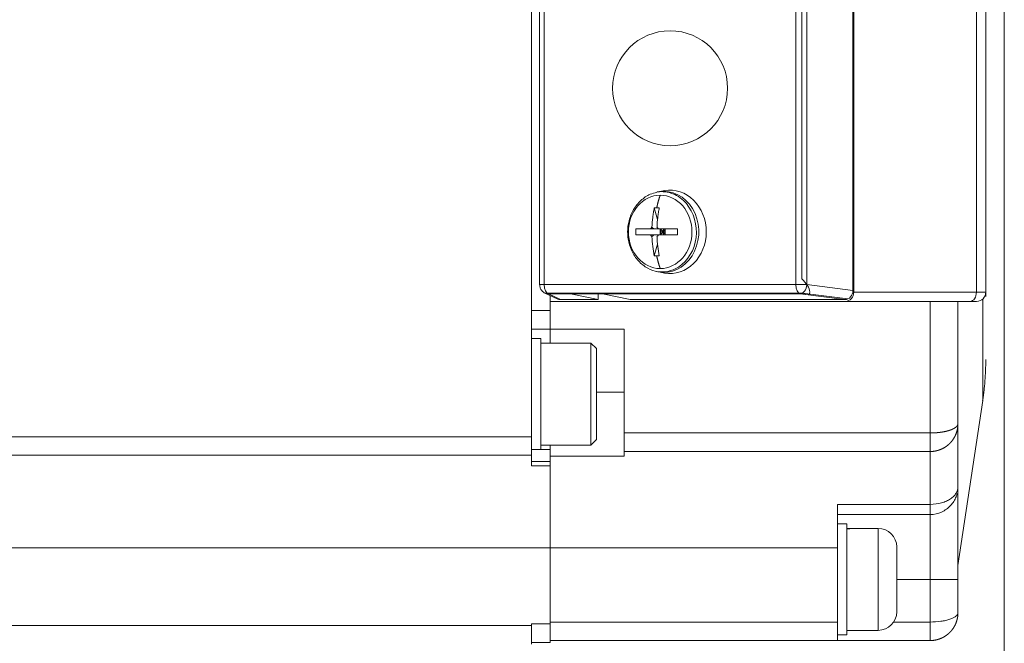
# Model space of a CAD drawing. Header units: millimetres. Extents: x 35469 to 44263, y -24881 to -16268.
# Tile 134 of 231: x 42905 to 42958, y -23931 to -23898. Entities that reach past the tile are written whole.
import ezdxf

# ---------------------------------------------------------------- set-up
doc = ezdxf.new("R2010")
doc.units = ezdxf.units.MM
doc.header["$LTSCALE"] = 0.3175
doc.layers.add('1轮廓实线层', color=7, linetype='Continuous', lineweight=18)

msp = doc.modelspace()

# ---------------------------------------------------------------- linework, layer by layer
at = {"layer": '1轮廓实线层'}
for p, q in [((42932.397, -23882.434), (42932.397, -23920.034)), ((42949.733, -23912.147), (42949.733, -23890.321)), ((42949.779, -23890.234), (42949.779, -23912.234)), ((42956.392, -23912.234), (42956.392, -23890.234)), ((42956.897, -23912.234), (42956.897, -23890.234)), ((42956.897, -23912.234), (42956.897, -23890.234)), ((42932.837, -23890.637), (42932.837, -23911.832)), ((42933.087, -23911.832), (42933.087, -23890.637)), ((42946.661, -23911.832), (42946.661, -23890.637)), ((42946.973, -23911.521), (42946.973, -23890.947)), ((42947.243, -23890.637), (42947.243, -23911.832)), ((42939.579, -23906.76), (42939.239, -23906.82)), ((42939.198, -23908.321), (42939.018, -23907.688)), ((42939.343, -23908.827), (42939.023, -23908.827)), ((42939.343, -23908.827), (42939.343, -23909.142)), ((42939.343, -23908.827), (42939.388, -23908.984)), ((42939.343, -23908.827), (42939.524, -23908.984)), ((42939.388, -23908.984), (42939.343, -23909.142)), ((42939.343, -23909.142), (42939.524, -23908.984)), ((42939.388, -23908.984), (42939.524, -23908.984)), ((42939.524, -23908.984), (42939.524, -23908.827)), ((42939.615, -23908.827), (42939.524, -23908.984)), ((42939.524, -23908.984), (42939.615, -23908.984)), ((42939.524, -23909.142), (42939.524, -23908.984)), ((42939.524, -23908.984), (42939.615, -23909.142)), ((42939.615, -23909.142), (42939.615, -23908.827)), ((42939.023, -23909.142), (42939.343, -23909.142)), ((42939.018, -23910.28), (42939.199, -23909.647)), ((42939.239, -23911.148), (42939.579, -23911.208)), ((42932.837, -23911.832), (42933.087, -23911.832)), ((42946.661, -23911.832), (42933.087, -23911.832)), ((42933.123, -23912.284), (42933.78, -23912.594)), ((42933.23, -23912.284), (42947.03, -23912.284)), ((42949.458, -23912.599), (42947.01, -23912.289)), ((42947.243, -23911.832), (42949.733, -23912.147)), ((42949.779, -23912.234), (42956.392, -23912.234)), ((42956.392, -23912.234), (42956.897, -23912.234)), ((42933.312, -23912.329), (42933.957, -23912.634)), ((42946.886, -23912.329), (42933.312, -23912.329)), ((42933.397, -23912.413), (42933.397, -23912.734)), ((42933.397, -23912.734), (42933.397, -23914.234)), ((42949.323, -23912.734), (42933.397, -23912.734)), ((42933.957, -23912.634), (42935.995, -23912.634)), ((42935.995, -23912.634), (42934.495, -23912.334)), ((42934.495, -23912.334), (42936.227, -23912.334)), ((42935.995, -23912.634), (42935.995, -23912.334)), ((42936.227, -23912.334), (42937.727, -23912.634)), ((42937.727, -23912.634), (42949.291, -23912.634)), ((42949.291, -23912.634), (42946.886, -23912.329)), ((42949.323, -23912.734), (42956.06, -23912.734)), ((42949.334, -23912.734), (42956.068, -23912.734)), ((42953.897, -23912.734), (42953.897, -23919.834)), ((42955.397, -23912.734), (42955.397, -23919.334)), ((42956.731, -23912.606), (42956.731, -23918.09)), ((42932.397, -23913.234), (42933.397, -23913.234)), ((42932.397, -23914.234), (42933.397, -23914.234)), ((42932.397, -23914.234), (42933.397, -23914.234)), ((42933.397, -23914.234), (42937.397, -23914.234)), ((42937.397, -23919.834), (42937.397, -23914.234)), ((42932.897, -23914.734), (42932.397, -23914.734)), ((42932.897, -23914.734), (42932.897, -23917.734)), ((42933.397, -23914.984), (42933.397, -23914.555)), ((42935.597, -23914.984), (42932.897, -23914.984)), ((42935.897, -23915.284), (42935.597, -23914.984)), ((42935.597, -23914.984), (42935.597, -23917.734)), ((42935.897, -23917.734), (42935.897, -23915.284)), ((42932.897, -23920.734), (42932.897, -23917.734)), ((42935.597, -23917.734), (42935.597, -23920.484)), ((42935.897, -23917.634), (42937.397, -23917.634)), ((42935.897, -23920.184), (42935.897, -23917.734)), ((42955.397, -23926.984), (42956.731, -23918.09)), ((42932.397, -23920.034), (42834.897, -23920.034)), ((42932.397, -23921.034), (42932.397, -23920.034)), ((42935.597, -23920.484), (42935.897, -23920.184)), ((42937.397, -23920.834), (42937.397, -23919.834)), ((42932.397, -23920.734), (42932.897, -23920.734)), ((42932.897, -23920.484), (42935.597, -23920.484)), ((42933.397, -23920.728), (42932.897, -23920.728)), ((42933.397, -23921.086), (42933.397, -23920.484)), ((42932.397, -23921.034), (42834.897, -23921.034)), ((42834.897, -23921.034), (42932.397, -23921.034)), ((42932.397, -23921.034), (42932.397, -23921.612)), ((42933.397, -23921.086), (42937.397, -23921.086)), ((42953.897, -23920.834), (42937.397, -23920.834)), ((42937.397, -23921.086), (42937.397, -23920.834)), ((42937.397, -23920.834), (42953.897, -23920.834)), ((42953.897, -23920.834), (42953.897, -23923.686)), ((42933.397, -23921.369), (42932.397, -23921.369)), ((42932.397, -23921.612), (42933.397, -23921.612)), ((42933.397, -23921.612), (42933.397, -23926.034)), ((42948.897, -23923.689), (42948.897, -23926.034)), ((42948.897, -23924.234), (42953.897, -23924.234)), ((42953.897, -23924.234), (42953.897, -23927.734)), ((42949.397, -23924.734), (42948.897, -23924.734)), ((42949.397, -23924.734), (42949.397, -23927.734)), ((42951.097, -23924.984), (42950.097, -23924.984)), ((42951.097, -23924.984), (42951.097, -23927.734)), ((42835.397, -23926.034), (42933.397, -23926.034)), ((42933.397, -23926.034), (42933.397, -23930.134)), ((42948.897, -23926.034), (42933.397, -23926.034)), ((42948.897, -23926.034), (42948.897, -23930.034)), ((42949.397, -23930.734), (42949.397, -23927.734)), ((42951.097, -23927.734), (42951.097, -23930.484)), ((42952.097, -23927.734), (42953.897, -23927.734)), ((42953.897, -23927.734), (42953.897, -23930.034)), ((42955.397, -23927.734), (42953.897, -23927.734)), ((42955.397, -23927.734), (42955.397, -23929.541)), ((42955.397, -23927.734), (42955.397, -23929.534)), ((42933.397, -23930.134), (42932.397, -23930.134)), ((42932.397, -23931.234), (42932.397, -23930.226)), ((42948.897, -23930.034), (42933.397, -23930.034)), ((42933.397, -23931.134), (42933.397, -23930.134)), ((42948.897, -23930.034), (42948.897, -23931.034)), ((42953.897, -23930.034), (42951.932, -23930.034)), ((42948.897, -23930.734), (42949.397, -23930.734)), ((42949.397, -23930.484), (42951.097, -23930.484)), ((42932.397, -23931.134), (42933.397, -23931.134)), ((42948.897, -23931.034), (42933.397, -23931.034)), ((42933.397, -23931.034), (42948.897, -23931.034)), ((42953.897, -23931.034), (42948.897, -23931.034)), ((42948.897, -23931.034), (42953.897, -23931.034))]:
    msp.add_line(p, q, dxfattribs=at)
msp.add_circle((42939.874, -23901.234), 3.1, dxfattribs=at)
for centre, radius, start, end in [((42956.397, -23912.234), 0.5, 270, 0), ((42951.097, -23925.984), 1, 0, 90), ((42951.097, -23929.484), 1, 270, 0)]:
    msp.add_arc(centre, radius, start, end, dxfattribs=at)
for centre, major_axis, ratio, start_param, end_param in [((42939.526, -23908.984), (0, 2.189), 0.866025, 0.152073, 0.194092), ((42939.526, -23908.984), (0, 2.189), 0.866025, 2.97872, 6.283185), ((42939.526, -23908.984), (0, 2.189), 0.866025, 0, 0.152072), ((42939.874, -23908.984), (0, 2.25), 0.866025, 4.712389, 6.435258), ((42939.341, -23908.984), (0, -1.978), 0.866025, 3.141593, 4.712389), ((42939.341, -23908.984), (0, -1.978), 0.866025, 1.570796, 3.141593), ((42939.341, -23908.984), (0, -1.978), 0.866025, 4.712389, 6.283185), ((42939.03, -23908.984), (0, -0.296), 0.866025, 3.702001, 4.15198), ((42939.03, -23908.984), (0, -0.296), 0.866025, 2.131205, 2.581184), ((42939.341, -23908.984), (0, -1.978), 0.866025, 0, 1.570796), ((42939.874, -23908.984), (0, 2.25), 0.866025, 2.98952, 4.712389), ((42939.03, -23908.984), (0, -0.296), 0.866025, 5.272798, 5.722777), ((42939.03, -23908.984), (0, -0.296), 0.866025, 0.560409, 1.010388), ((42946.911, -23911.832), (0.46, -0.522), 0.377254, 5.358129, 8.133743), ((42933.337, -23911.832), (0, 0.5), 0.5, 1.570796, 3.041924), ((42933.337, -23911.832), (0.214, 0.452), 0.975319, 3.140081, 3.542519), ((42933.337, -23912.334), (0.5, -0.025), 0.086385, 1.784553, 2.009936), ((42946.911, -23911.832), (0, -0.5), 0.5, 4.712389, 6.183517), ((42946.911, -23911.832), (0.063, 0.496), 0.660504, 3.256617, 4.795943), ((42949.277, -23912.132), (0.079, -0.497), 0.903777, 6.140235, 7.679561), ((42949.323, -23912.234), (0, -0.5), 0.912871, 0, 1.570796), ((42956.06, -23912.234), (0, -0.5), 0.66347, 0, 1.570796), ((42933.971, -23912.132), (-0.079, -0.497), 0.903777, 6.025189, 6.426136), ((42949.397, -23927.734), (3.85, 0), 0.714286, 1.479759, 1.570796), ((42950.097, -23927.734), (-3.85, 0), 0.714286, 4.712389, 4.895224)]:
    msp.add_ellipse(centre, major_axis=major_axis, ratio=ratio, start_param=start_param, end_param=end_param, dxfattribs=at)
for points, degree in [([(42957.897, -23839.734), (42957.894, -23875.401), (42957.892, -23911.067), (42957.889, -23946.734)], 3), ([(42939.018, -23907.688), (42939.063, -23907.685), (42939.108, -23907.684), (42939.153, -23907.684)], 3), ([(42939.153, -23907.684), (42939.198, -23907.684), (42939.244, -23907.685), (42939.291, -23907.688)], 3), ([(42938.894, -23908.733), (42938.901, -23908.554), (42938.914, -23908.376), (42938.935, -23908.201)], 3), ([(42938.032, -23909.142), (42938.025, -23909.028), (42938.026, -23908.923), (42938.032, -23908.827)], 3), ([(42938.813, -23908.827), (42938.663, -23908.827), (42938.384, -23908.827), (42938.142, -23908.827), (42938.032, -23908.827)], 3), ([(42939.023, -23908.827), (42938.989, -23908.799), (42938.946, -23908.768), (42938.894, -23908.733)], 3), ([(42940.277, -23908.827), (42940.097, -23908.827), (42939.746, -23908.827), (42939.411, -23908.827), (42939.248, -23908.827)], 3), ([(42940.277, -23908.827), (42940.28, -23908.923), (42940.28, -23909.028), (42940.277, -23909.142)], 3), ([(42938.032, -23909.142), (42938.142, -23909.142), (42938.384, -23909.142), (42938.663, -23909.142), (42938.813, -23909.142)], 3), ([(42938.894, -23909.235), (42938.946, -23909.2), (42938.989, -23909.169), (42939.023, -23909.142)], 3), ([(42938.894, -23909.235), (42938.901, -23909.416), (42938.928, -23909.771), (42938.983, -23910.113), (42939.018, -23910.28)], 3), ([(42939.208, -23909.767), (42939.187, -23909.592), (42939.174, -23909.415), (42939.167, -23909.235)], 3), ([(42939.248, -23909.142), (42939.411, -23909.142), (42939.746, -23909.142), (42940.097, -23909.142), (42940.277, -23909.142)], 3), ([(42939.291, -23910.28), (42939.256, -23910.114), (42939.229, -23909.943), (42939.208, -23909.767)], 3), ([(42939.018, -23910.28), (42939.063, -23910.283), (42939.108, -23910.284), (42939.153, -23910.284)], 3), ([(42939.153, -23910.284), (42939.199, -23910.284), (42939.245, -23910.283), (42939.291, -23910.28)], 3), ([(42956.897, -23912.234), (42956.897, -23912.317), (42956.897, -23912.399), (42956.897, -23912.479)], 3), ([(42933.397, -23914.234), (42933.397, -23914.234), (42933.397, -23914.343), (42933.397, -23914.555)], 3), ([(42956.729, -23918.104), (42956.897, -23916.99), (42956.897, -23915.865)], 2), ([(42956.897, -23915.865), (42956.897, -23915.865), (42956.897, -23915.865)], 2), ([(42953.897, -23919.834), (42948.397, -23919.834), (42942.897, -23919.834), (42937.397, -23919.834)], 3), ([(42933.397, -23921.086), (42933.397, -23921.121), (42933.397, -23921.16), (42933.397, -23921.201)], 3), ([(42933.397, -23921.201), (42933.397, -23921.375), (42933.397, -23921.518), (42933.397, -23921.612)], 3), ([(42953.897, -23923.686), (42952.23, -23923.687), (42950.563, -23923.688), (42948.897, -23923.689)], 3), ([(42932.397, -23930.226), (42910.563, -23930.227), (42888.73, -23930.229), (42866.897, -23930.23)], 3), ([(42932.397, -23930.134), (42932.397, -23930.165), (42932.397, -23930.195), (42932.397, -23930.225)], 3)]:
    msp.add_open_spline(points, degree=degree, dxfattribs=at)
for points, degree, knots in [([(42939.159, -23906.861), (42939.034, -23906.878), (42938.723, -23906.96), (42938.276, -23907.273), (42937.878, -23907.764), (42937.635, -23908.36), (42937.584, -23908.775), (42937.583, -23908.984)], 3, [0, 0, 0, 0, 0.135087, 0.35254, 0.571772, 0.794099, 1, 1, 1, 1]), ([(42939.121, -23911.123), (42939.549, -23911.192), (42939.966, -23911.11), (42940.836, -23910.557), (42941.194, -23909.954), (42941.357, -23908.626), (42941.155, -23907.928), (42940.546, -23907.22), (42940.296, -23907.038), (42939.752, -23906.825), (42939.479, -23906.789), (42939.183, -23906.831)], 3, [0, 0, 0, 0, 0.191871, 0.191871, 0.462765, 0.462765, 0.73366, 0.73366, 0.869107, 0.869107, 1, 1, 1, 1]), ([(42938.935, -23908.201), (42938.946, -23908.113), (42938.958, -23908.027), (42938.985, -23907.856), (42939.001, -23907.771), (42939.018, -23907.688)], 3, [0, 0, 0, 0, 0.5, 0.5, 1, 1, 1, 1]), ([(42939.167, -23908.733), (42939.174, -23908.554), (42939.187, -23908.376), (42939.218, -23908.114), (42939.23, -23908.027), (42939.258, -23907.856), (42939.274, -23907.771), (42939.291, -23907.688)], 3, [0, 0, 0, 0, 0.5, 0.5, 0.75, 0.75, 1, 1, 1, 1]), ([(42937.583, -23908.984), (42937.583, -23909.113), (42937.61, -23909.461), (42937.779, -23910.019), (42938.146, -23910.572), (42938.645, -23910.971), (42939.022, -23911.102), (42939.218, -23911.138)], 3, [0, 0, 0, 0, 0.125853, 0.347988, 0.571509, 0.794316, 1, 1, 1, 1]), ([(42939.023, -23908.827), (42938.987, -23908.827), (42938.952, -23908.827), (42938.882, -23908.827), (42938.847, -23908.827), (42938.813, -23908.827)], 3, [0, 0, 0, 0, 0.5, 0.5, 1, 1, 1, 1]), ([(42938.813, -23909.142), (42938.847, -23909.142), (42938.882, -23909.142), (42938.952, -23909.142), (42938.987, -23909.142), (42939.023, -23909.142)], 3, [0, 0, 0, 0, 0.5, 0.5, 1, 1, 1, 1]), ([(42932.837, -23911.832), (42932.838, -23911.899), (42932.855, -23911.988), (42932.917, -23912.111), (42932.997, -23912.204), (42933.074, -23912.267), (42933.122, -23912.283), (42933.123, -23912.283)], 3, [0, 0, 0, 0, 0.342527, 0.488736, 0.731609, 0.996159, 1, 1, 1, 1]), ([(42946.661, -23911.832), (42946.699, -23911.832), (42946.739, -23911.832), (42946.824, -23911.831), (42946.867, -23911.831), (42946.911, -23911.831)], 3, [0, 0, 0, 0, 0.5, 0.5, 1, 1, 1, 1]), ([(42946.911, -23911.831), (42946.971, -23911.831), (42947.032, -23911.831), (42947.145, -23911.832), (42947.197, -23911.832), (42947.243, -23911.832)], 3, [0, 0, 0, 0, 0.5, 0.5, 1, 1, 1, 1]), ([(42956.06, -23912.734), (42956.166, -23912.734), (42956.251, -23912.734), (42956.338, -23912.734), (42956.371, -23912.734), (42956.378, -23912.734), (42956.397, -23912.734), (42956.397, -23912.734)], 3, [0, 0, 0, 0, 0.500514, 0.500514, 0.750772, 0.750772, 1, 1, 1, 1]), ([(42955.397, -23919.334), (42955.397, -23919.341), (42955.397, -23919.354), (42955.396, -23919.373), (42955.396, -23919.393), (42955.395, -23919.413), (42955.394, -23919.432), (42955.392, -23919.451), (42955.391, -23919.471), (42955.389, -23919.49), (42955.387, -23919.509), (42955.384, -23919.528), (42955.382, -23919.547), (42955.379, -23919.566), (42955.376, -23919.585), (42955.372, -23919.604), (42955.369, -23919.622), (42955.365, -23919.641), (42955.361, -23919.659), (42955.357, -23919.678), (42955.352, -23919.696), (42955.348, -23919.714), (42955.343, -23919.732), (42955.338, -23919.75), (42955.333, -23919.768), (42955.327, -23919.786), (42955.321, -23919.804), (42955.316, -23919.821), (42955.309, -23919.838), (42955.303, -23919.856), (42955.297, -23919.873), (42955.29, -23919.89), (42955.283, -23919.907), (42955.276, -23919.923), (42955.269, -23919.94), (42955.262, -23919.957), (42955.254, -23919.973), (42955.246, -23919.989), (42955.238, -23920.005), (42955.23, -23920.021), (42955.222, -23920.037), (42955.214, -23920.053), (42955.205, -23920.068), (42955.196, -23920.083), (42955.187, -23920.099), (42955.178, -23920.114), (42955.169, -23920.129), (42955.16, -23920.143), (42955.15, -23920.158), (42955.141, -23920.173), (42955.131, -23920.187), (42955.121, -23920.201), (42955.111, -23920.215), (42955.101, -23920.229), (42955.09, -23920.243), (42955.08, -23920.256), (42955.069, -23920.27), (42955.059, -23920.283), (42955.048, -23920.296), (42955.037, -23920.309), (42955.026, -23920.321), (42955.015, -23920.334), (42955.004, -23920.346), (42954.992, -23920.359), (42954.981, -23920.371), (42954.969, -23920.383), (42954.958, -23920.395), (42954.946, -23920.406), (42954.934, -23920.418), (42954.922, -23920.429), (42954.91, -23920.44), (42954.898, -23920.451), (42954.886, -23920.462), (42954.874, -23920.472), (42954.861, -23920.483), (42954.849, -23920.493), (42954.837, -23920.503), (42954.824, -23920.513), (42954.811, -23920.523), (42954.799, -23920.533), (42954.786, -23920.542), (42954.773, -23920.551), (42954.76, -23920.561), (42954.747, -23920.57), (42954.735, -23920.578), (42954.721, -23920.587), (42954.708, -23920.596), (42954.695, -23920.604), (42954.682, -23920.612), (42954.669, -23920.62), (42954.656, -23920.628), (42954.643, -23920.636), (42954.629, -23920.643), (42954.616, -23920.651), (42954.603, -23920.658), (42954.589, -23920.665), (42954.576, -23920.672), (42954.562, -23920.678), (42954.549, -23920.685), (42954.535, -23920.691), (42954.522, -23920.698), (42954.508, -23920.704), (42954.495, -23920.71), (42954.481, -23920.716), (42954.468, -23920.721), (42954.454, -23920.727), (42954.44, -23920.732), (42954.427, -23920.737), (42954.413, -23920.742), (42954.4, -23920.747), (42954.386, -23920.752), (42954.373, -23920.757), (42954.359, -23920.761), (42954.345, -23920.765), (42954.332, -23920.77), (42954.318, -23920.774), (42954.305, -23920.778), (42954.291, -23920.781), (42954.278, -23920.785), (42954.264, -23920.788), (42954.251, -23920.792), (42954.237, -23920.795), (42954.224, -23920.798), (42954.21, -23920.801), (42954.197, -23920.804), (42954.183, -23920.807), (42954.17, -23920.809), (42954.157, -23920.811), (42954.143, -23920.814), (42954.13, -23920.816), (42954.117, -23920.818), (42954.103, -23920.82), (42954.09, -23920.822), (42954.077, -23920.823), (42954.064, -23920.825), (42954.051, -23920.826), (42954.038, -23920.828), (42954.025, -23920.829), (42954.012, -23920.83), (42953.999, -23920.831), (42953.986, -23920.831), (42953.973, -23920.832), (42953.96, -23920.833), (42953.947, -23920.833), (42953.935, -23920.834), (42953.922, -23920.834), (42953.909, -23920.834), (42953.901, -23920.834), (42953.897, -23920.834)], 3, [0, 0, 0, 0, 0.008607, 0.017189, 0.025746, 0.034277, 0.042783, 0.051264, 0.05972, 0.06815, 0.076555, 0.084935, 0.093289, 0.101619, 0.109923, 0.118202, 0.126456, 0.134685, 0.142889, 0.151068, 0.159222, 0.167351, 0.175454, 0.183533, 0.191587, 0.199615, 0.207619, 0.215598, 0.223552, 0.231481, 0.239385, 0.247265, 0.255119, 0.262949, 0.270754, 0.278534, 0.28629, 0.29402, 0.301727, 0.309408, 0.317065, 0.324697, 0.332304, 0.339887, 0.347445, 0.354979, 0.362488, 0.369973, 0.377433, 0.384869, 0.39228, 0.399667, 0.40703, 0.414368, 0.421682, 0.428972, 0.436237, 0.443478, 0.450695, 0.457887, 0.465056, 0.4722, 0.47932, 0.486416, 0.493488, 0.500536, 0.50756, 0.51456, 0.521536, 0.528488, 0.535416, 0.54232, 0.549201, 0.556057, 0.56289, 0.569699, 0.576485, 0.583246, 0.589984, 0.596699, 0.60339, 0.610057, 0.616701, 0.623321, 0.629918, 0.636491, 0.643041, 0.649568, 0.656071, 0.662551, 0.669008, 0.675441, 0.681851, 0.688239, 0.694603, 0.700944, 0.707262, 0.713557, 0.719829, 0.726078, 0.732304, 0.738508, 0.744689, 0.750847, 0.756982, 0.763094, 0.769184, 0.775252, 0.781297, 0.787319, 0.793319, 0.799296, 0.805252, 0.811185, 0.817095, 0.822984, 0.82885, 0.834694, 0.840516, 0.846316, 0.852094, 0.85785, 0.863585, 0.869297, 0.874988, 0.880657, 0.886304, 0.89193, 0.897534, 0.903117, 0.908679, 0.914218, 0.919737, 0.925234, 0.930711, 0.936166, 0.9416, 0.947013, 0.952405, 0.957776, 0.963126, 0.968455, 0.973764, 0.979052, 0.98432, 0.989567, 0.994794, 1, 1, 1, 1]), ([(42953.897, -23919.834), (42953.903, -23919.834), (42953.916, -23919.834), (42953.935, -23919.834), (42953.955, -23919.834), (42953.974, -23919.833), (42953.993, -23919.833), (42954.013, -23919.833), (42954.032, -23919.832), (42954.051, -23919.831), (42954.071, -23919.831), (42954.09, -23919.83), (42954.11, -23919.829), (42954.129, -23919.828), (42954.149, -23919.827), (42954.168, -23919.826), (42954.187, -23919.824), (42954.207, -23919.823), (42954.226, -23919.822), (42954.246, -23919.82), (42954.265, -23919.818), (42954.284, -23919.817), (42954.303, -23919.815), (42954.323, -23919.813), (42954.342, -23919.811), (42954.361, -23919.809), (42954.38, -23919.807), (42954.399, -23919.805), (42954.418, -23919.802), (42954.437, -23919.8), (42954.456, -23919.798), (42954.475, -23919.795), (42954.494, -23919.792), (42954.512, -23919.79), (42954.531, -23919.787), (42954.549, -23919.784), (42954.568, -23919.781), (42954.586, -23919.778), (42954.604, -23919.775), (42954.622, -23919.771), (42954.64, -23919.768), (42954.658, -23919.764), (42954.676, -23919.761), (42954.694, -23919.757), (42954.711, -23919.754), (42954.729, -23919.75), (42954.746, -23919.746), (42954.763, -23919.742), (42954.78, -23919.738), (42954.797, -23919.734), (42954.814, -23919.73), (42954.831, -23919.725), (42954.847, -23919.721), (42954.863, -23919.716), (42954.879, -23919.712), (42954.895, -23919.707), (42954.911, -23919.702), (42954.927, -23919.698), (42954.942, -23919.693), (42954.957, -23919.688), (42954.972, -23919.683), (42954.986, -23919.678), (42955.001, -23919.673), (42955.015, -23919.667), (42955.03, -23919.661), (42955.045, -23919.656), (42955.059, -23919.649), (42955.074, -23919.643), (42955.089, -23919.637), (42955.104, -23919.63), (42955.118, -23919.623), (42955.133, -23919.616), (42955.147, -23919.609), (42955.162, -23919.601), (42955.176, -23919.594), (42955.19, -23919.586), (42955.204, -23919.577), (42955.218, -23919.569), (42955.231, -23919.561), (42955.244, -23919.552), (42955.257, -23919.543), (42955.269, -23919.534), (42955.281, -23919.524), (42955.293, -23919.515), (42955.304, -23919.505), (42955.315, -23919.495), (42955.325, -23919.485), (42955.335, -23919.475), (42955.344, -23919.464), (42955.353, -23919.453), (42955.361, -23919.442), (42955.368, -23919.431), (42955.374, -23919.42), (42955.38, -23919.408), (42955.385, -23919.396), (42955.389, -23919.384), (42955.393, -23919.372), (42955.395, -23919.36), (42955.396, -23919.347), (42955.397, -23919.338), (42955.397, -23919.334)], 3, [0, 0, 0, 0, 0.007947, 0.01591, 0.023888, 0.031883, 0.039894, 0.047921, 0.055966, 0.064026, 0.072104, 0.080199, 0.088311, 0.096441, 0.104588, 0.112752, 0.120935, 0.129135, 0.137354, 0.145591, 0.153846, 0.16212, 0.170413, 0.178724, 0.187055, 0.195405, 0.203773, 0.212162, 0.22057, 0.228997, 0.237445, 0.245912, 0.254399, 0.262907, 0.271435, 0.279984, 0.288553, 0.297143, 0.305754, 0.314385, 0.323038, 0.331713, 0.340408, 0.349125, 0.357864, 0.366625, 0.375407, 0.384212, 0.393038, 0.401887, 0.410758, 0.419652, 0.428568, 0.437507, 0.446469, 0.455453, 0.464461, 0.473492, 0.482546, 0.491623, 0.500252, 0.509088, 0.518132, 0.527385, 0.536847, 0.546517, 0.556396, 0.566483, 0.57678, 0.587286, 0.598001, 0.608925, 0.620059, 0.631402, 0.642954, 0.654716, 0.666688, 0.678869, 0.69126, 0.703861, 0.716672, 0.729693, 0.742923, 0.756364, 0.770014, 0.783875, 0.797946, 0.812226, 0.826717, 0.841419, 0.85633, 0.871452, 0.886784, 0.902327, 0.918079, 0.934043, 0.950216, 0.9666, 0.983195, 1, 1, 1, 1]), ([(42955.397, -23919.334), (42955.397, -23919.334), (42955.397, -23919.639), (42955.397, -23920.854), (42955.397, -23921.72), (42955.397, -23922.734)], 3, [0, 0, 0, 0, 0.5, 0.5, 1, 1, 1, 1]), ([(42953.897, -23919.834), (42953.897, -23919.893), (42953.897, -23920.016), (42953.897, -23920.204), (42953.897, -23920.386), (42953.897, -23920.548), (42953.897, -23920.679), (42953.897, -23920.772), (42953.897, -23920.824), (42953.897, -23920.834), (42953.897, -23920.834)], 3, [0, 0, 0, 0, 0.125355, 0.250748, 0.37614, 0.501532, 0.626925, 0.752317, 0.877709, 1, 1, 1, 1]), ([(42955.397, -23922.734), (42955.397, -23922.855), (42955.363, -23922.974), (42955.263, -23923.141), (42955.18, -23923.249), (42955.007, -23923.393), (42954.783, -23923.515), (42954.606, -23923.578), (42954.323, -23923.656), (42954.114, -23923.686), (42953.897, -23923.686)], 3, [0, 0, 0, 0, 0.25, 0.25, 0.375, 0.5, 0.625, 0.75, 0.75, 1, 1, 1, 1]), ([(42955.397, -23922.734), (42955.397, -23922.734), (42955.397, -23922.837), (42955.397, -23923.334), (42955.397, -23923.711), (42955.397, -23924.686), (42955.397, -23925.291), (42955.397, -23926.496), (42955.397, -23927.122), (42955.397, -23927.734)], 3, [0, 0, 0, 0, 0.25, 0.25, 0.5, 0.5, 0.75, 0.75, 1, 1, 1, 1]), ([(42953.897, -23924.234), (42954.114, -23924.234), (42954.324, -23924.185), (42954.606, -23924.057), (42954.695, -23924.006), (42954.859, -23923.888), (42954.933, -23923.822), (42955.065, -23923.68), (42955.18, -23923.527), (42955.263, -23923.359), (42955.32, -23923.213), (42955.338, -23923.152), (42955.353, -23923.091)], 3, [0, 0, 0, 0, 0.299121, 0.299121, 0.448682, 0.448682, 0.598243, 0.598243, 0.747804, 0.897364, 0.897364, 1, 1, 1, 1]), ([(42953.897, -23923.686), (42953.897, -23923.764), (42953.897, -23923.916), (42953.897, -23924.099), (42953.897, -23924.211), (42953.897, -23924.234), (42953.897, -23924.234)], 3, [0, 0, 0, 0, 0.250771, 0.501583, 0.752395, 1, 1, 1, 1]), ([(42952.097, -23925.984), (42952.097, -23925.984), (42952.097, -23926.127), (42952.097, -23926.264), (42952.097, -23926.756), (42952.097, -23927.068), (42952.097, -23927.392), (42952.097, -23927.734)], 2, [0, 0, 0, 0.25, 0.25, 0.5, 0.75, 0.75, 1, 1, 1]), ([(42952.097, -23927.734), (42952.097, -23928.074), (42952.097, -23928.398), (42952.097, -23928.709), (42952.097, -23929.203), (42952.097, -23929.341), (42952.097, -23929.484), (42952.097, -23929.484)], 2, [0, 0, 0, 0.250131, 0.250131, 0.500263, 0.750394, 0.750394, 1, 1, 1]), ([(42955.397, -23929.534), (42955.397, -23929.541), (42955.397, -23929.554), (42955.396, -23929.573), (42955.396, -23929.593), (42955.395, -23929.613), (42955.394, -23929.632), (42955.392, -23929.651), (42955.391, -23929.671), (42955.389, -23929.69), (42955.387, -23929.709), (42955.384, -23929.728), (42955.382, -23929.747), (42955.379, -23929.766), (42955.376, -23929.785), (42955.372, -23929.804), (42955.369, -23929.822), (42955.365, -23929.841), (42955.361, -23929.859), (42955.357, -23929.878), (42955.352, -23929.896), (42955.348, -23929.914), (42955.343, -23929.932), (42955.338, -23929.95), (42955.333, -23929.968), (42955.327, -23929.986), (42955.321, -23930.004), (42955.316, -23930.021), (42955.309, -23930.038), (42955.303, -23930.056), (42955.297, -23930.073), (42955.29, -23930.09), (42955.283, -23930.107), (42955.276, -23930.123), (42955.269, -23930.14), (42955.262, -23930.157), (42955.254, -23930.173), (42955.246, -23930.189), (42955.238, -23930.205), (42955.23, -23930.221), (42955.222, -23930.237), (42955.214, -23930.253), (42955.205, -23930.268), (42955.196, -23930.283), (42955.187, -23930.299), (42955.178, -23930.314), (42955.169, -23930.329), (42955.16, -23930.343), (42955.15, -23930.358), (42955.141, -23930.373), (42955.131, -23930.387), (42955.121, -23930.401), (42955.111, -23930.415), (42955.101, -23930.429), (42955.09, -23930.443), (42955.08, -23930.456), (42955.069, -23930.47), (42955.059, -23930.483), (42955.048, -23930.496), (42955.037, -23930.509), (42955.026, -23930.521), (42955.015, -23930.534), (42955.004, -23930.546), (42954.992, -23930.559), (42954.981, -23930.571), (42954.969, -23930.583), (42954.958, -23930.595), (42954.946, -23930.606), (42954.934, -23930.618), (42954.922, -23930.629), (42954.91, -23930.64), (42954.898, -23930.651), (42954.886, -23930.662), (42954.874, -23930.672), (42954.861, -23930.683), (42954.849, -23930.693), (42954.837, -23930.703), (42954.824, -23930.713), (42954.811, -23930.723), (42954.799, -23930.733), (42954.786, -23930.742), (42954.773, -23930.751), (42954.76, -23930.761), (42954.747, -23930.77), (42954.735, -23930.778), (42954.721, -23930.787), (42954.708, -23930.796), (42954.695, -23930.804), (42954.682, -23930.812), (42954.669, -23930.82), (42954.656, -23930.828), (42954.643, -23930.836), (42954.629, -23930.843), (42954.616, -23930.851), (42954.603, -23930.858), (42954.589, -23930.865), (42954.576, -23930.872), (42954.562, -23930.878), (42954.549, -23930.885), (42954.535, -23930.891), (42954.522, -23930.898), (42954.508, -23930.904), (42954.495, -23930.91), (42954.481, -23930.916), (42954.468, -23930.921), (42954.454, -23930.927), (42954.44, -23930.932), (42954.427, -23930.937), (42954.413, -23930.942), (42954.4, -23930.947), (42954.386, -23930.952), (42954.373, -23930.957), (42954.359, -23930.961), (42954.345, -23930.965), (42954.332, -23930.97), (42954.318, -23930.974), (42954.305, -23930.978), (42954.291, -23930.981), (42954.278, -23930.985), (42954.264, -23930.988), (42954.251, -23930.992), (42954.237, -23930.995), (42954.224, -23930.998), (42954.21, -23931.001), (42954.197, -23931.004), (42954.183, -23931.007), (42954.17, -23931.009), (42954.157, -23931.011), (42954.143, -23931.014), (42954.13, -23931.016), (42954.117, -23931.018), (42954.103, -23931.02), (42954.09, -23931.022), (42954.077, -23931.023), (42954.064, -23931.025), (42954.051, -23931.026), (42954.038, -23931.028), (42954.025, -23931.029), (42954.012, -23931.03), (42953.999, -23931.031), (42953.986, -23931.031), (42953.973, -23931.032), (42953.96, -23931.033), (42953.947, -23931.033), (42953.935, -23931.034), (42953.922, -23931.034), (42953.909, -23931.034), (42953.901, -23931.034), (42953.897, -23931.034)], 3, [0, 0, 0, 0, 0.008607, 0.017189, 0.025746, 0.034277, 0.042783, 0.051264, 0.05972, 0.06815, 0.076555, 0.084935, 0.093289, 0.101619, 0.109923, 0.118202, 0.126456, 0.134685, 0.142889, 0.151068, 0.159222, 0.167351, 0.175454, 0.183533, 0.191587, 0.199615, 0.207619, 0.215598, 0.223552, 0.231481, 0.239385, 0.247265, 0.255119, 0.262949, 0.270754, 0.278534, 0.28629, 0.29402, 0.301727, 0.309408, 0.317065, 0.324697, 0.332304, 0.339887, 0.347445, 0.354979, 0.362488, 0.369973, 0.377433, 0.384869, 0.39228, 0.399667, 0.40703, 0.414368, 0.421682, 0.428972, 0.436237, 0.443478, 0.450695, 0.457887, 0.465056, 0.4722, 0.47932, 0.486416, 0.493488, 0.500536, 0.50756, 0.51456, 0.521536, 0.528488, 0.535416, 0.54232, 0.549201, 0.556058, 0.56289, 0.569699, 0.576485, 0.583247, 0.589985, 0.596699, 0.60339, 0.610057, 0.616701, 0.623321, 0.629918, 0.636491, 0.643041, 0.649568, 0.656071, 0.662551, 0.669008, 0.675441, 0.681851, 0.688239, 0.694603, 0.700944, 0.707262, 0.713557, 0.719829, 0.726078, 0.732304, 0.738508, 0.744689, 0.750847, 0.756982, 0.763094, 0.769184, 0.775252, 0.781297, 0.787319, 0.793319, 0.799296, 0.805252, 0.811185, 0.817095, 0.822984, 0.82885, 0.834694, 0.840516, 0.846316, 0.852094, 0.85785, 0.863585, 0.869297, 0.874988, 0.880657, 0.886304, 0.89193, 0.897534, 0.903117, 0.908679, 0.914218, 0.919737, 0.925235, 0.930711, 0.936166, 0.9416, 0.947013, 0.952405, 0.957776, 0.963126, 0.968455, 0.973764, 0.979052, 0.98432, 0.989567, 0.994794, 1, 1, 1, 1]), ([(42955.397, -23929.534), (42955.397, -23929.6), (42955.356, -23929.665), (42955.244, -23929.756), (42955.151, -23929.814), (42954.964, -23929.89), (42954.812, -23929.932), (42954.648, -23929.968), (42954.561, -23929.984), (42954.289, -23930.021), (42954.093, -23930.034), (42953.897, -23930.034)], 3, [0, 0, 0, 0, 0.25, 0.25, 0.375, 0.5, 0.625, 0.625, 0.75, 0.75, 1, 1, 1, 1]), ([(42953.897, -23930.034), (42953.897, -23930.093), (42953.897, -23930.216), (42953.897, -23930.404), (42953.897, -23930.586), (42953.897, -23930.748), (42953.897, -23930.879), (42953.897, -23930.972), (42953.897, -23931.024), (42953.897, -23931.034), (42953.897, -23931.034)], 3, [0, 0, 0, 0, 0.125355, 0.250748, 0.37614, 0.501532, 0.626925, 0.752317, 0.877709, 1, 1, 1, 1])]:
    msp.add_open_spline(points, degree=degree, knots=knots, dxfattribs=at)
for points, weights in [([(42939.341, -23907.006), (42939.265, -23907.219), (42939.202, -23907.446), (42939.153, -23907.684)], [0.948178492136, 0.960991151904, 0.978264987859, 1]), ([(42939.153, -23910.284), (42939.203, -23910.525), (42939.266, -23910.752), (42939.341, -23910.962)], [0.931131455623, 0.938851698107, 0.950808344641, 0.967001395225])]:
    msp.add_rational_spline(points, weights, degree=3, dxfattribs=at)

doc.saveas('drawing.dxf')
